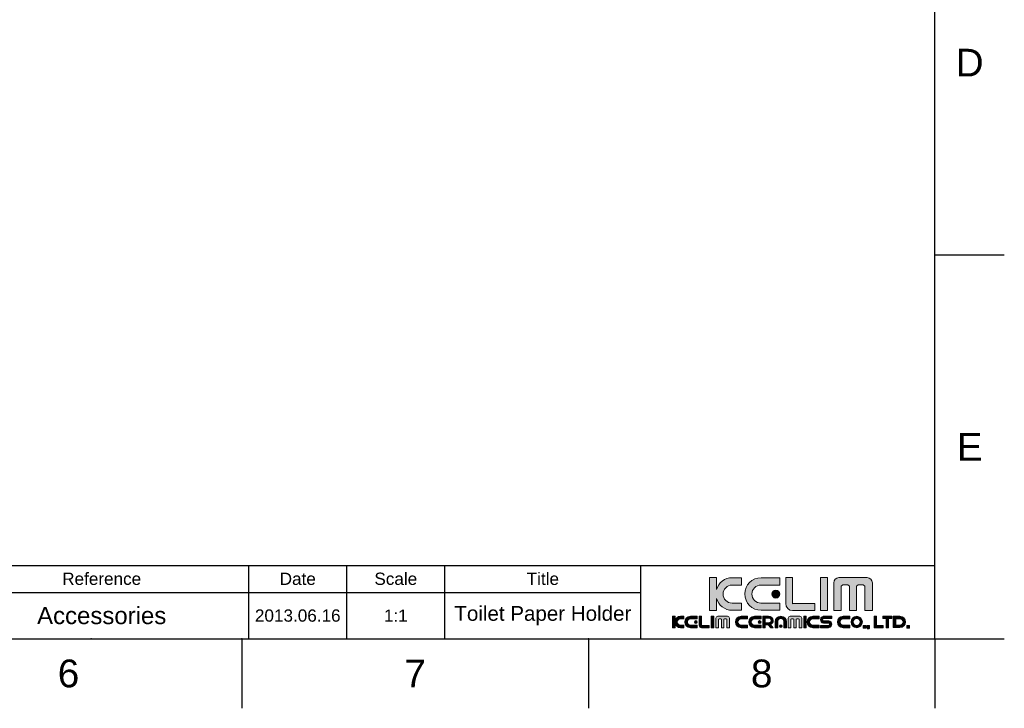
# Model space of a CAD drawing. Header units: millimetres. Extents: x 580 to 2065, y -13 to 1037.
# Tile 3 of 7: x 1563 to 2065, y -13 to 338. Entities that reach past the tile are written whole.
import ezdxf

# ---------------------------------------------------------------- set-up
doc = ezdxf.new("R2010")
doc.units = ezdxf.units.MM
doc.header["$LTSCALE"] = 0.1
doc.layers.add('FORM', color=7, linetype='Continuous')
doc.layers.add('TEXT', color=2, linetype='Continuous')
doc.styles.get("Standard").update_dxf_attribs({"font": 'arial_0.ttf'})

msp = doc.modelspace()

# ---------------------------------------------------------------- hatches: boundary and pattern name
at = {"layer": 'TEXT'}
h = msp.add_hatch(color=2, dxfattribs=at)
h.dxf.hatch_style = 2
edge = h.paths.add_edge_path()
edge.add_spline(control_points=[(1930.67, 40.36), (1930.67, 40.36), (1925.85, 40.36), (1925.85, 40.36), (1923.31, 40.36), (1921.27, 42.41), (1921.27, 44.93), (1921.27, 47.47), (1923.31, 49.52), (1925.85, 49.52), (1925.85, 49.52), (1930.67, 49.52), (1930.67, 49.52), (1930.67, 49.52), (1930.67, 53.3), (1930.67, 53.3), (1930.67, 53.3), (1925.91, 53.3), (1925.91, 53.3), (1922.09, 53.3), (1918.89, 50.74), (1917.91, 47.25), (1917.91, 47.25), (1917.91, 53.42), (1917.91, 53.42), (1917.91, 53.42), (1914.38, 53.42), (1914.38, 53.42), (1914.38, 53.42), (1914.38, 36.58), (1914.38, 36.58), (1914.38, 36.58), (1917.91, 36.58), (1917.91, 36.58), (1917.91, 36.58), (1917.91, 42.76), (1917.91, 42.76), (1918.89, 39.26), (1922.09, 36.69), (1925.91, 36.69), (1925.91, 36.69), (1930.67, 36.69), (1930.67, 36.69), (1930.67, 36.69), (1930.67, 40.36), (1930.67, 40.36)], knot_values=[0, 0, 0, 0, 1, 1, 1, 2, 2, 2, 3, 3, 3, 4, 4, 4, 5, 5, 5, 6, 6, 6, 7, 7, 7, 8, 8, 8, 9, 9, 9, 10, 10, 10, 11, 11, 11, 12, 12, 12, 13, 13, 13, 14, 14, 14, 15, 15, 15, 15], degree=3, periodic=0)
h = msp.add_hatch(color=256, dxfattribs=at)
h.dxf.hatch_style = 2
edge = h.paths.add_edge_path()
edge.add_spline(control_points=[(1940.63, 36.69), (1940.63, 36.69), (1950.23, 36.69), (1950.23, 36.69), (1950.23, 36.69), (1950.23, 40.36), (1950.23, 40.36), (1950.23, 40.36), (1940.57, 40.36), (1940.57, 40.36), (1938.04, 40.36), (1936, 42.41), (1936, 44.93), (1936, 47.47), (1938.04, 49.52), (1940.57, 49.52), (1940.57, 49.52), (1950.23, 49.52), (1950.23, 49.52), (1950.23, 49.52), (1950.23, 53.3), (1950.23, 53.3), (1950.23, 53.3), (1940.63, 53.3), (1940.63, 53.3), (1936.04, 53.3), (1932.33, 49.59), (1932.33, 45), (1932.33, 40.41), (1936.04, 36.69), (1940.63, 36.69)], knot_values=[0, 0, 0, 0, 1, 1, 1, 2, 2, 2, 3, 3, 3, 4, 4, 4, 5, 5, 5, 6, 6, 6, 7, 7, 7, 8, 8, 8, 9, 9, 9, 10, 10, 10, 10], degree=3, periodic=0)
h = msp.add_hatch(color=2, dxfattribs=at)
h.dxf.hatch_style = 2
edge = h.paths.add_edge_path()
edge.add_spline(control_points=[(1956.74, 36.56), (1956.74, 36.56), (1968.09, 36.56), (1968.09, 36.56), (1968.09, 36.56), (1968.09, 40.1), (1968.09, 40.1), (1968.09, 40.1), (1956.77, 40.1), (1956.77, 40.1), (1956.77, 40.1), (1956.75, 40.06), (1956.75, 40.06), (1956.75, 40.06), (1956.75, 53.42), (1956.75, 53.42), (1956.75, 53.42), (1953.22, 53.42), (1953.22, 53.42), (1953.22, 53.42), (1953.22, 40.1), (1953.22, 40.1), (1953.22, 40.1), (1953.21, 40.11), (1953.21, 40.11), (1953.21, 38.15), (1954.8, 36.55), (1956.77, 36.55), (1956.77, 36.55), (1956.74, 36.56), (1956.74, 36.56)], knot_values=[0, 0, 0, 0, 1, 1, 1, 2, 2, 2, 3, 3, 3, 4, 4, 4, 5, 5, 5, 6, 6, 6, 7, 7, 7, 8, 8, 8, 9, 9, 9, 10, 10, 10, 10], degree=3, periodic=0)
h = msp.add_hatch(color=2, dxfattribs=at)
h.dxf.hatch_style = 2
h.paths.add_polyline_path([(1974.57, 53.42), (1971.03, 53.42), (1971.03, 36.58), (1974.57, 36.58)])
h = msp.add_hatch(color=2, dxfattribs=at)
h.dxf.hatch_style = 2
edge = h.paths.add_edge_path()
edge.add_spline(control_points=[(1994.75, 53.34), (1994.75, 53.34), (1980.37, 53.34), (1980.37, 53.34), (1978.89, 53.34), (1977.69, 52.15), (1977.69, 50.68), (1977.69, 50.68), (1977.69, 36.6), (1977.69, 36.6), (1977.69, 36.6), (1981.51, 36.6), (1981.51, 36.6), (1981.51, 36.6), (1981.51, 48.94), (1981.51, 48.94), (1981.51, 48.94), (1982.31, 49.74), (1982.31, 49.74), (1982.31, 49.74), (1984.87, 49.74), (1984.87, 49.74), (1984.87, 49.74), (1985.67, 48.94), (1985.67, 48.94), (1985.67, 48.94), (1985.67, 36.6), (1985.67, 36.6), (1985.67, 36.6), (1989.36, 36.6), (1989.36, 36.6), (1989.36, 36.6), (1989.36, 48.94), (1989.36, 48.94), (1989.36, 48.94), (1990.17, 49.74), (1990.17, 49.74), (1990.17, 49.74), (1992.72, 49.74), (1992.72, 49.74), (1992.72, 49.74), (1993.51, 48.94), (1993.51, 48.94), (1993.51, 48.94), (1993.51, 36.6), (1993.51, 36.6), (1993.51, 36.6), (1997.43, 36.6), (1997.43, 36.6), (1997.43, 36.6), (1997.43, 50.68), (1997.43, 50.68), (1997.43, 52.15), (1996.23, 53.34), (1994.75, 53.34)], knot_values=[0, 0, 0, 0, 1, 1, 1, 2, 2, 2, 3, 3, 3, 4, 4, 4, 5, 5, 5, 6, 6, 6, 7, 7, 7, 8, 8, 8, 9, 9, 9, 10, 10, 10, 11, 11, 11, 12, 12, 12, 13, 13, 13, 14, 14, 14, 15, 15, 15, 16, 16, 16, 17, 17, 17, 18, 18, 18, 18], degree=3, periodic=0)
h = msp.add_hatch(color=2, dxfattribs=at)
h.dxf.hatch_style = 2
edge = h.paths.add_edge_path()
edge.add_spline(control_points=[(1946.18, 44.93), (1946.18, 43.83), (1947.08, 42.93), (1948.18, 42.93), (1949.29, 42.93), (1950.19, 43.83), (1950.19, 44.93), (1950.19, 46.05), (1949.29, 46.94), (1948.18, 46.94), (1947.08, 46.94), (1946.18, 46.05), (1946.18, 44.93)], knot_values=[0, 0, 0, 0, 1, 1, 1, 2, 2, 2, 3, 3, 3, 4, 4, 4, 4], degree=3, periodic=0)
h = msp.add_hatch(color=2, dxfattribs=at)
h.dxf.hatch_style = 2
edge = h.paths.add_edge_path()
edge.add_spline(control_points=[(1896.76, 31.5), (1896.76, 31.5), (1896.76, 33.66), (1896.76, 33.66), (1896.76, 33.66), (1895.53, 33.66), (1895.53, 33.66), (1895.53, 33.66), (1895.53, 27.78), (1895.53, 27.78), (1895.53, 27.78), (1896.76, 27.78), (1896.76, 27.78), (1896.76, 27.78), (1896.76, 29.95), (1896.76, 29.95), (1897.09, 28.73), (1898.21, 27.83), (1899.55, 27.83), (1899.55, 27.83), (1901.21, 27.83), (1901.21, 27.83), (1901.21, 27.83), (1901.21, 29.1), (1901.21, 29.1), (1901.21, 29.1), (1899.53, 29.1), (1899.53, 29.1), (1898.64, 29.1), (1897.93, 29.82), (1897.93, 30.7), (1897.93, 31.59), (1898.64, 32.3), (1899.53, 32.3), (1899.53, 32.3), (1901.21, 32.3), (1901.21, 32.3), (1901.21, 32.3), (1901.21, 33.62), (1901.21, 33.62), (1901.21, 33.62), (1899.55, 33.62), (1899.55, 33.62), (1898.21, 33.62), (1897.09, 32.72), (1896.76, 31.5)], knot_values=[0, 0, 0, 0, 1, 1, 1, 2, 2, 2, 3, 3, 3, 4, 4, 4, 5, 5, 5, 6, 6, 6, 7, 7, 7, 8, 8, 8, 9, 9, 9, 10, 10, 10, 11, 11, 11, 12, 12, 12, 13, 13, 13, 14, 14, 14, 15, 15, 15, 15], degree=3, periodic=0)
h = msp.add_hatch(color=2, dxfattribs=at)
h.dxf.hatch_style = 2
edge = h.paths.add_edge_path()
edge.add_spline(control_points=[(1901.78, 30.72), (1901.78, 29.12), (1903.08, 27.83), (1904.68, 27.83), (1904.68, 27.83), (1908.03, 27.83), (1908.03, 27.83), (1908.03, 27.83), (1908.03, 29.1), (1908.03, 29.1), (1908.03, 29.1), (1904.66, 29.1), (1904.66, 29.1), (1903.78, 29.1), (1903.06, 29.82), (1903.06, 30.7), (1903.06, 31.59), (1903.78, 32.3), (1904.66, 32.3), (1904.66, 32.3), (1908.03, 32.3), (1908.03, 32.3), (1908.03, 32.3), (1908.03, 33.62), (1908.03, 33.62), (1908.03, 33.62), (1904.68, 33.62), (1904.68, 33.62), (1903.08, 33.62), (1901.78, 32.32), (1901.78, 30.72)], knot_values=[0, 0, 0, 0, 1, 1, 1, 2, 2, 2, 3, 3, 3, 4, 4, 4, 5, 5, 5, 6, 6, 6, 7, 7, 7, 8, 8, 8, 9, 9, 9, 10, 10, 10, 10], degree=3, periodic=0)
h = msp.add_hatch(color=2, dxfattribs=at)
h.dxf.hatch_style = 2
edge = h.paths.add_edge_path()
edge.add_spline(control_points=[(1906.62, 30.7), (1906.62, 30.31), (1906.93, 30), (1907.31, 30), (1907.7, 30), (1908.01, 30.31), (1908.01, 30.7), (1908.01, 31.09), (1907.7, 31.4), (1907.31, 31.4), (1906.93, 31.4), (1906.62, 31.09), (1906.62, 30.7)], knot_values=[0, 0, 0, 0, 1, 1, 1, 2, 2, 2, 3, 3, 3, 4, 4, 4, 4], degree=3, periodic=0)
h = msp.add_hatch(color=2, dxfattribs=at)
h.dxf.hatch_style = 2
edge = h.paths.add_edge_path()
edge.add_spline(control_points=[(1910.3, 29), (1910.3, 29), (1910.3, 33.66), (1910.3, 33.66), (1910.3, 33.66), (1909.07, 33.66), (1909.07, 33.66), (1909.07, 33.66), (1909.07, 29.01), (1909.07, 29.01), (1909.07, 29.01), (1909.07, 29.02), (1909.07, 29.02), (1909.07, 28.33), (1909.62, 27.78), (1910.31, 27.78), (1910.31, 27.78), (1910.3, 27.78), (1910.3, 27.78), (1910.3, 27.78), (1914.26, 27.78), (1914.26, 27.78), (1914.26, 27.78), (1914.26, 29.01), (1914.26, 29.01), (1914.26, 29.01), (1910.31, 29.01), (1910.31, 29.01), (1910.31, 29.01), (1910.3, 29), (1910.3, 29)], knot_values=[0, 0, 0, 0, 1, 1, 1, 2, 2, 2, 3, 3, 3, 4, 4, 4, 5, 5, 5, 6, 6, 6, 7, 7, 7, 8, 8, 8, 9, 9, 9, 10, 10, 10, 10], degree=3, periodic=0)
h = msp.add_hatch(color=2, dxfattribs=at)
h.dxf.hatch_style = 2
h.paths.add_polyline_path([(1915.28, 27.78), (1916.52, 27.78), (1916.52, 33.66), (1915.28, 33.66)])
h = msp.add_hatch(color=2, dxfattribs=at)
h.dxf.hatch_style = 2
edge = h.paths.add_edge_path()
edge.add_spline(control_points=[(1923.56, 33.63), (1923.56, 33.63), (1918.54, 33.63), (1918.54, 33.63), (1918.02, 33.63), (1917.61, 33.22), (1917.61, 32.7), (1917.61, 32.7), (1917.61, 27.79), (1917.61, 27.79), (1917.61, 27.79), (1918.94, 27.79), (1918.94, 27.79), (1918.94, 27.79), (1918.94, 32.1), (1918.94, 32.1), (1918.94, 32.1), (1919.22, 32.38), (1919.22, 32.38), (1919.22, 32.38), (1920.11, 32.38), (1920.11, 32.38), (1920.11, 32.38), (1920.39, 32.1), (1920.39, 32.1), (1920.39, 32.1), (1920.39, 27.79), (1920.39, 27.79), (1920.39, 27.79), (1921.68, 27.79), (1921.68, 27.79), (1921.68, 27.79), (1921.68, 32.1), (1921.68, 32.1), (1921.68, 32.1), (1921.96, 32.38), (1921.96, 32.38), (1921.96, 32.38), (1922.85, 32.38), (1922.85, 32.38), (1922.85, 32.38), (1923.12, 32.1), (1923.12, 32.1), (1923.12, 32.1), (1923.12, 27.79), (1923.12, 27.79), (1923.12, 27.79), (1924.49, 27.79), (1924.49, 27.79), (1924.49, 27.79), (1924.49, 32.7), (1924.49, 32.7), (1924.49, 33.22), (1924.07, 33.63), (1923.56, 33.63)], knot_values=[0, 0, 0, 0, 1, 1, 1, 2, 2, 2, 3, 3, 3, 4, 4, 4, 5, 5, 5, 6, 6, 6, 7, 7, 7, 8, 8, 8, 9, 9, 9, 10, 10, 10, 11, 11, 11, 12, 12, 12, 13, 13, 13, 14, 14, 14, 15, 15, 15, 16, 16, 16, 17, 17, 17, 18, 18, 18, 18], degree=3, periodic=0)
h = msp.add_hatch(color=2, dxfattribs=at)
h.dxf.hatch_style = 2
edge = h.paths.add_edge_path()
edge.add_spline(control_points=[(1927.57, 30.72), (1927.57, 29.12), (1928.86, 27.83), (1930.46, 27.83), (1930.46, 27.83), (1933.81, 27.83), (1933.81, 27.83), (1933.81, 27.83), (1933.81, 29.1), (1933.81, 29.1), (1933.81, 29.1), (1930.44, 29.1), (1930.44, 29.1), (1929.56, 29.1), (1928.85, 29.82), (1928.85, 30.7), (1928.85, 31.59), (1929.56, 32.3), (1930.44, 32.3), (1930.44, 32.3), (1933.81, 32.3), (1933.81, 32.3), (1933.81, 32.3), (1933.81, 33.62), (1933.81, 33.62), (1933.81, 33.62), (1930.46, 33.62), (1930.46, 33.62), (1928.86, 33.62), (1927.57, 32.32), (1927.57, 30.72)], knot_values=[0, 0, 0, 0, 1, 1, 1, 2, 2, 2, 3, 3, 3, 4, 4, 4, 5, 5, 5, 6, 6, 6, 7, 7, 7, 8, 8, 8, 9, 9, 9, 10, 10, 10, 10], degree=3, periodic=0)
h = msp.add_hatch(color=2, dxfattribs=at)
h.dxf.hatch_style = 2
edge = h.paths.add_edge_path()
edge.add_spline(control_points=[(1934.39, 30.72), (1934.39, 29.12), (1935.68, 27.83), (1937.29, 27.83), (1937.29, 27.83), (1940.63, 27.83), (1940.63, 27.83), (1940.63, 27.83), (1940.63, 29.1), (1940.63, 29.1), (1940.63, 29.1), (1937.26, 29.1), (1937.26, 29.1), (1936.38, 29.1), (1935.67, 29.82), (1935.67, 30.7), (1935.67, 31.59), (1936.38, 32.3), (1937.26, 32.3), (1937.26, 32.3), (1940.63, 32.3), (1940.63, 32.3), (1940.63, 32.3), (1940.63, 33.62), (1940.63, 33.62), (1940.63, 33.62), (1937.29, 33.62), (1937.29, 33.62), (1935.68, 33.62), (1934.39, 32.32), (1934.39, 30.72)], knot_values=[0, 0, 0, 0, 1, 1, 1, 2, 2, 2, 3, 3, 3, 4, 4, 4, 5, 5, 5, 6, 6, 6, 7, 7, 7, 8, 8, 8, 9, 9, 9, 10, 10, 10, 10], degree=3, periodic=0)
h = msp.add_hatch(color=2, dxfattribs=at)
h.dxf.hatch_style = 2
edge = h.paths.add_edge_path()
edge.add_spline(control_points=[(1939.22, 30.7), (1939.22, 30.31), (1939.53, 30), (1939.92, 30), (1940.3, 30), (1940.62, 30.31), (1940.62, 30.7), (1940.62, 31.09), (1940.3, 31.4), (1939.92, 31.4), (1939.53, 31.4), (1939.22, 31.09), (1939.22, 30.7)], knot_values=[0, 0, 0, 0, 1, 1, 1, 2, 2, 2, 3, 3, 3, 4, 4, 4, 4], degree=3, periodic=0)
h = msp.add_hatch(color=2, dxfattribs=at)
h.dxf.hatch_style = 2
edge = h.paths.add_edge_path()
edge.add_spline(control_points=[(1946.86, 31.49), (1946.86, 32.69), (1945.76, 33.66), (1944.41, 33.66), (1944.41, 33.66), (1942.81, 33.66), (1942.81, 33.66), (1942.81, 33.66), (1941.58, 33.66), (1941.58, 33.66), (1941.58, 33.66), (1941.58, 32.7), (1941.58, 32.7), (1941.58, 32.7), (1941.58, 30.32), (1941.58, 30.32), (1941.58, 30.32), (1941.58, 29.33), (1941.58, 29.33), (1941.58, 29.33), (1941.58, 27.78), (1941.58, 27.78), (1941.58, 27.78), (1942.81, 27.78), (1942.81, 27.78), (1942.81, 27.78), (1942.81, 29.33), (1942.81, 29.33), (1942.81, 29.33), (1944.31, 29.33), (1944.31, 29.33), (1944.31, 29.33), (1945.62, 27.78), (1945.62, 27.78), (1945.62, 27.78), (1946.85, 27.78), (1946.85, 27.78), (1946.85, 27.78), (1945.39, 29.51), (1945.39, 29.51), (1946.25, 29.84), (1946.86, 30.61), (1946.86, 31.49)], knot_values=[0, 0, 0, 0, 1, 1, 1, 2, 2, 2, 3, 3, 3, 4, 4, 4, 5, 5, 5, 6, 6, 6, 7, 7, 7, 8, 8, 8, 9, 9, 9, 10, 10, 10, 11, 11, 11, 12, 12, 12, 13, 13, 13, 14, 14, 14, 14], degree=3, periodic=0)
edge = h.paths.add_edge_path()
edge.add_spline(control_points=[(1944.43, 30.32), (1944.43, 30.32), (1942.81, 30.32), (1942.81, 30.32), (1942.81, 30.32), (1942.81, 32.7), (1942.81, 32.7), (1942.81, 32.7), (1944.43, 32.7), (1944.43, 32.7), (1945.17, 32.7), (1945.78, 32.17), (1945.78, 31.51), (1945.78, 30.85), (1945.17, 30.32), (1944.43, 30.32)], knot_values=[0, 0, 0, 0, 1, 1, 1, 2, 2, 2, 3, 3, 3, 4, 4, 4, 5, 5, 5, 5], degree=3, periodic=0)
h = msp.add_hatch(color=2, dxfattribs=at)
h.dxf.hatch_style = 2
edge = h.paths.add_edge_path()
edge.add_spline(control_points=[(1950.74, 33.62), (1949.15, 33.62), (1947.85, 32.42), (1947.85, 30.93), (1947.85, 30.93), (1947.85, 27.83), (1947.85, 27.83), (1947.85, 27.83), (1949.13, 27.83), (1949.13, 27.83), (1949.13, 27.83), (1949.13, 30.95), (1949.13, 30.95), (1949.13, 31.77), (1949.84, 32.43), (1950.72, 32.43), (1951.61, 32.43), (1952.32, 31.77), (1952.32, 30.95), (1952.32, 30.95), (1952.32, 27.83), (1952.32, 27.83), (1952.32, 27.83), (1953.64, 27.83), (1953.64, 27.83), (1953.64, 27.83), (1953.64, 30.93), (1953.64, 30.93), (1953.64, 32.42), (1952.35, 33.62), (1950.74, 33.62)], knot_values=[0, 0, 0, 0, 1, 1, 1, 2, 2, 2, 3, 3, 3, 4, 4, 4, 5, 5, 5, 6, 6, 6, 7, 7, 7, 8, 8, 8, 9, 9, 9, 10, 10, 10, 10], degree=3, periodic=0)
h = msp.add_hatch(color=2, dxfattribs=at)
h.dxf.hatch_style = 2
edge = h.paths.add_edge_path()
edge.add_spline(control_points=[(1960.49, 33.63), (1960.49, 33.63), (1955.48, 33.63), (1955.48, 33.63), (1954.96, 33.63), (1954.54, 33.22), (1954.54, 32.7), (1954.54, 32.7), (1954.54, 27.79), (1954.54, 27.79), (1954.54, 27.79), (1955.88, 27.79), (1955.88, 27.79), (1955.88, 27.79), (1955.88, 32.1), (1955.88, 32.1), (1955.88, 32.1), (1956.15, 32.38), (1956.15, 32.38), (1956.15, 32.38), (1957.05, 32.38), (1957.05, 32.38), (1957.05, 32.38), (1957.32, 32.1), (1957.32, 32.1), (1957.32, 32.1), (1957.32, 27.79), (1957.32, 27.79), (1957.32, 27.79), (1958.61, 27.79), (1958.61, 27.79), (1958.61, 27.79), (1958.61, 32.1), (1958.61, 32.1), (1958.61, 32.1), (1958.89, 32.38), (1958.89, 32.38), (1958.89, 32.38), (1959.78, 32.38), (1959.78, 32.38), (1959.78, 32.38), (1960.06, 32.1), (1960.06, 32.1), (1960.06, 32.1), (1960.06, 27.79), (1960.06, 27.79), (1960.06, 27.79), (1961.43, 27.79), (1961.43, 27.79), (1961.43, 27.79), (1961.43, 32.7), (1961.43, 32.7), (1961.43, 33.22), (1961.01, 33.63), (1960.49, 33.63)], knot_values=[0, 0, 0, 0, 1, 1, 1, 2, 2, 2, 3, 3, 3, 4, 4, 4, 5, 5, 5, 6, 6, 6, 7, 7, 7, 8, 8, 8, 9, 9, 9, 10, 10, 10, 11, 11, 11, 12, 12, 12, 13, 13, 13, 14, 14, 14, 15, 15, 15, 16, 16, 16, 17, 17, 17, 18, 18, 18, 18], degree=3, periodic=0)
h = msp.add_hatch(color=2, dxfattribs=at)
h.dxf.hatch_style = 2
h.paths.add_polyline_path([(1962.5, 27.78), (1963.73, 27.78), (1963.73, 33.66), (1962.5, 33.66)])
h = msp.add_hatch(color=2, dxfattribs=at)
h.dxf.hatch_style = 2
edge = h.paths.add_edge_path()
edge.add_spline(control_points=[(1964.1, 30.72), (1964.1, 29.12), (1965.39, 27.83), (1966.99, 27.83), (1966.99, 27.83), (1970.34, 27.83), (1970.34, 27.83), (1970.34, 27.83), (1970.34, 29.1), (1970.34, 29.1), (1970.34, 29.1), (1966.97, 29.1), (1966.97, 29.1), (1966.09, 29.1), (1965.37, 29.82), (1965.37, 30.7), (1965.37, 31.59), (1966.09, 32.3), (1966.97, 32.3), (1966.97, 32.3), (1970.34, 32.3), (1970.34, 32.3), (1970.34, 32.3), (1970.34, 33.62), (1970.34, 33.62), (1970.34, 33.62), (1966.99, 33.62), (1966.99, 33.62), (1965.39, 33.62), (1964.1, 32.32), (1964.1, 30.72)], knot_values=[0, 0, 0, 0, 1, 1, 1, 2, 2, 2, 3, 3, 3, 4, 4, 4, 5, 5, 5, 6, 6, 6, 7, 7, 7, 8, 8, 8, 9, 9, 9, 10, 10, 10, 10], degree=3, periodic=0)
h = msp.add_hatch(color=2, dxfattribs=at)
h.dxf.hatch_style = 2
edge = h.paths.add_edge_path()
edge.add_spline(control_points=[(1970.96, 31.83), (1970.96, 30.03), (1972.78, 30.19), (1972.78, 30.19), (1972.78, 30.19), (1972.83, 30.19), (1972.83, 30.19), (1972.83, 30.19), (1974.8, 30.19), (1974.8, 30.19), (1974.8, 30.19), (1975.15, 30.19), (1975.15, 30.19), (1975.15, 30.19), (1975.63, 30.11), (1975.63, 29.65), (1975.63, 29.19), (1975.32, 29.01), (1975.15, 29.01), (1975.15, 29.01), (1970.96, 29.01), (1970.96, 29.01), (1970.96, 29.01), (1970.96, 27.83), (1970.96, 27.83), (1970.96, 27.83), (1975.12, 27.83), (1975.12, 27.83), (1975.12, 27.83), (1976.67, 27.83), (1976.67, 29.62), (1976.67, 31.41), (1974.84, 31.26), (1974.84, 31.26), (1974.84, 31.26), (1974.8, 31.26), (1974.8, 31.26), (1974.8, 31.26), (1972.83, 31.26), (1972.83, 31.26), (1972.83, 31.26), (1972.48, 31.26), (1972.48, 31.26), (1972.48, 31.26), (1972, 31.34), (1972, 31.8), (1972, 32.26), (1972.31, 32.43), (1972.48, 32.43), (1972.48, 32.43), (1976.67, 32.43), (1976.67, 32.43), (1976.67, 32.43), (1976.67, 33.62), (1976.67, 33.62), (1976.67, 33.62), (1972.51, 33.62), (1972.51, 33.62), (1972.51, 33.62), (1970.96, 33.62), (1970.96, 31.83)], knot_values=[0, 0, 0, 0, 1, 1, 1, 2, 2, 2, 3, 3, 3, 4, 4, 4, 5, 5, 5, 6, 6, 6, 7, 7, 7, 8, 8, 8, 9, 9, 9, 10, 10, 10, 11, 11, 11, 12, 12, 12, 13, 13, 13, 14, 14, 14, 15, 15, 15, 16, 16, 16, 17, 17, 17, 18, 18, 18, 19, 19, 19, 20, 20, 20, 20], degree=3, periodic=0)
h = msp.add_hatch(color=2, dxfattribs=at)
h.dxf.hatch_style = 2
edge = h.paths.add_edge_path()
edge.add_spline(control_points=[(1979.65, 30.72), (1979.65, 29.12), (1980.94, 27.83), (1982.54, 27.83), (1982.54, 27.83), (1985.89, 27.83), (1985.89, 27.83), (1985.89, 27.83), (1985.89, 29.1), (1985.89, 29.1), (1985.89, 29.1), (1982.52, 29.1), (1982.52, 29.1), (1981.64, 29.1), (1980.93, 29.82), (1980.93, 30.7), (1980.93, 31.59), (1981.64, 32.3), (1982.52, 32.3), (1982.52, 32.3), (1985.89, 32.3), (1985.89, 32.3), (1985.89, 32.3), (1985.89, 33.62), (1985.89, 33.62), (1985.89, 33.62), (1982.54, 33.62), (1982.54, 33.62), (1980.94, 33.62), (1979.65, 32.32), (1979.65, 30.72)], knot_values=[0, 0, 0, 0, 1, 1, 1, 2, 2, 2, 3, 3, 3, 4, 4, 4, 5, 5, 5, 6, 6, 6, 7, 7, 7, 8, 8, 8, 9, 9, 9, 10, 10, 10, 10], degree=3, periodic=0)
h = msp.add_hatch(color=2, dxfattribs=at)
h.dxf.hatch_style = 2
edge = h.paths.add_edge_path()
edge.add_spline(control_points=[(1989.43, 33.62), (1987.83, 33.62), (1986.53, 32.32), (1986.53, 30.72), (1986.53, 29.12), (1987.83, 27.83), (1989.43, 27.83), (1991.03, 27.83), (1992.32, 29.12), (1992.32, 30.72), (1992.32, 32.32), (1991.03, 33.62), (1989.43, 33.62)], knot_values=[0, 0, 0, 0, 1, 1, 1, 2, 2, 2, 3, 3, 3, 4, 4, 4, 4], degree=3, periodic=0)
edge = h.paths.add_edge_path()
edge.add_spline(control_points=[(1989.43, 28.95), (1988.45, 28.95), (1987.66, 29.75), (1987.66, 30.72), (1987.66, 31.7), (1988.45, 32.49), (1989.43, 32.49), (1990.4, 32.49), (1991.2, 31.7), (1991.2, 30.72), (1991.2, 29.75), (1990.4, 28.95), (1989.43, 28.95)], knot_values=[0, 0, 0, 0, 1, 1, 1, 2, 2, 2, 3, 3, 3, 4, 4, 4, 4], degree=3, periodic=0)
h = msp.add_hatch(color=2, dxfattribs=at)
h.dxf.hatch_style = 2
h.paths.add_polyline_path([(1999.55, 33.66), (1998.31, 33.66), (1998.31, 29.02), (1998.31, 27.78), (1999.55, 27.78), (2002.86, 27.78), (2002.86, 29.02), (1999.55, 29.02)])
h = msp.add_hatch(color=2, dxfattribs=at)
h.dxf.hatch_style = 2
h.paths.add_polyline_path([(2004.41, 33.66), (2002.76, 33.66), (2002.76, 32.43), (2004.41, 32.43), (2004.41, 27.78), (2005.64, 27.78), (2005.64, 32.43), (2007.3, 32.43), (2007.3, 33.66), (2005.64, 33.66)])
h = msp.add_hatch(color=2, dxfattribs=at)
h.dxf.hatch_style = 2
edge = h.paths.add_edge_path()
edge.add_spline(control_points=[(2011.44, 33.64), (2011.44, 33.64), (2008.09, 33.64), (2008.09, 33.64), (2008.09, 33.64), (2008.09, 27.85), (2008.09, 27.85), (2008.09, 27.85), (2011.44, 27.85), (2011.44, 27.85), (2013.04, 27.85), (2014.34, 29.14), (2014.34, 30.74), (2014.34, 32.34), (2013.04, 33.64), (2011.44, 33.64)], knot_values=[0, 0, 0, 0, 1, 1, 1, 2, 2, 2, 3, 3, 3, 4, 4, 4, 5, 5, 5, 5], degree=3, periodic=0)
edge = h.paths.add_edge_path()
edge.add_spline(control_points=[(2011.46, 29.17), (2011.46, 29.17), (2009.32, 29.17), (2009.32, 29.17), (2009.32, 29.17), (2009.32, 32.36), (2009.32, 32.36), (2009.32, 32.36), (2011.46, 32.36), (2011.46, 32.36), (2012.34, 32.36), (2013.06, 31.65), (2013.06, 30.76), (2013.06, 29.88), (2012.34, 29.17), (2011.46, 29.17)], knot_values=[0, 0, 0, 0, 1, 1, 1, 2, 2, 2, 3, 3, 3, 4, 4, 4, 5, 5, 5, 5], degree=3, periodic=0)
h = msp.add_hatch(color=2, dxfattribs=at)
h.dxf.hatch_style = 2
edge = h.paths.add_edge_path()
edge.add_spline(control_points=[(1950.76, 29.27), (1950.38, 29.27), (1950.07, 28.95), (1950.07, 28.57), (1950.07, 28.18), (1950.38, 27.87), (1950.76, 27.87), (1951.15, 27.87), (1951.46, 28.18), (1951.46, 28.57), (1951.46, 28.95), (1951.15, 29.27), (1950.76, 29.27)], knot_values=[0, 0, 0, 0, 1, 1, 1, 2, 2, 2, 3, 3, 3, 4, 4, 4, 4], degree=3, periodic=0)
h = msp.add_hatch(color=2, dxfattribs=at)
h.dxf.hatch_style = 2
h.paths.add_polyline_path([(1992.8, 27.6), (1994.08, 27.6), (1994.08, 28.88), (1992.8, 28.88)])
h = msp.add_hatch(color=2, dxfattribs=at)
h.dxf.hatch_style = 2
h.paths.add_polyline_path([(1994.67, 27.6), (1995.18, 27.6), (1994.82, 27.29), (1995.59, 27.29), (1995.95, 27.6), (1995.95, 28.88), (1994.67, 28.88)])
h = msp.add_hatch(color=2, dxfattribs=at)
h.dxf.hatch_style = 2
h.paths.add_polyline_path([(2015.01, 27.6), (2016.29, 27.6), (2016.29, 28.88), (2015.01, 28.88)])

# ---------------------------------------------------------------- linework, layer by layer
for p, q in [((2029.35, 22.08), (2029.35, 1001.37)), ((2029.35, 217.94), (2064.71, 217.94)), ((615.21, 22.08), (2029.35, 22.08)), ((1675.82, 22.08), (1675.82, -13.27)), ((1852.58, 22.08), (1852.58, -13.27)), ((2029.35, 22.08), (2064.71, 22.08)), ((2029.35, 22.08), (2029.35, -13.27))]:
    msp.add_line(p, q)
for p in [(2029.35, 217.94), (1599.05, 22.08), (1675.82, 22.08), (1852.58, 22.08)]:
    msp.add_point(p)
at = {"layer": 'FORM'}
for p, q in [((1353.1, 59.58), (2029.35, 59.58)), ((1679.35, 22.08), (1679.35, 59.58)), ((1679.35, 22.08), (1679.35, 59.58)), ((1679.35, 22.08), (1679.35, 59.58)), ((1729.35, 22.08), (1729.35, 59.58)), ((1779.35, 22.08), (1779.35, 59.58)), ((1879.35, 22.08), (1879.35, 59.58)), ((1529.35, 45.83), (1879.35, 45.83))]:
    msp.add_line(p, q, dxfattribs=at)
at = {"layer": 'TEXT', "lineweight": 0}
for points in [[(1974.57, 53.42), (1971.03, 53.42), (1971.03, 36.58), (1974.57, 36.58), (1974.57, 53.42)], [(1915.28, 27.78), (1916.52, 27.78), (1916.52, 33.66), (1915.28, 33.66), (1915.28, 27.78)], [(1962.5, 27.78), (1963.73, 27.78), (1963.73, 33.66), (1962.5, 33.66), (1962.5, 27.78)], [(1999.55, 33.66), (1998.31, 33.66), (1998.31, 29.02), (1998.31, 27.78), (1999.55, 27.78), (2002.86, 27.78), (2002.86, 29.02), (1999.55, 29.02), (1999.55, 33.66)], [(2004.41, 33.66), (2002.76, 33.66), (2002.76, 32.43), (2004.41, 32.43), (2004.41, 27.78), (2005.64, 27.78), (2005.64, 32.43), (2007.3, 32.43), (2007.3, 33.66), (2005.64, 33.66), (2004.41, 33.66)], [(1992.8, 27.6), (1994.08, 27.6), (1994.08, 28.88), (1992.8, 28.88), (1992.8, 27.6)], [(1994.67, 27.6), (1995.18, 27.6), (1994.82, 27.29), (1995.59, 27.29), (1995.95, 27.6), (1995.95, 28.88), (1994.67, 28.88), (1994.67, 27.6)], [(2015.01, 27.6), (2016.29, 27.6), (2016.29, 28.88), (2015.01, 28.88), (2015.01, 27.6)]]:
    msp.add_lwpolyline(points, dxfattribs=at)
for points, knots in [([(1930.67, 40.36), (1930.67, 40.36), (1925.85, 40.36), (1925.85, 40.36), (1923.31, 40.36), (1921.27, 42.41), (1921.27, 44.93), (1921.27, 47.47), (1923.31, 49.52), (1925.85, 49.52), (1925.85, 49.52), (1930.67, 49.52), (1930.67, 49.52), (1930.67, 49.52), (1930.67, 53.3), (1930.67, 53.3), (1930.67, 53.3), (1925.91, 53.3), (1925.91, 53.3), (1922.09, 53.3), (1918.89, 50.74), (1917.91, 47.25), (1917.91, 47.25), (1917.91, 53.42), (1917.91, 53.42), (1917.91, 53.42), (1914.38, 53.42), (1914.38, 53.42), (1914.38, 53.42), (1914.38, 36.58), (1914.38, 36.58), (1914.38, 36.58), (1917.91, 36.58), (1917.91, 36.58), (1917.91, 36.58), (1917.91, 42.76), (1917.91, 42.76), (1918.89, 39.26), (1922.09, 36.69), (1925.91, 36.69), (1925.91, 36.69), (1930.67, 36.69), (1930.67, 36.69), (1930.67, 36.69), (1930.67, 40.36), (1930.67, 40.36)], [0, 0, 0, 0, 1, 1, 1, 2, 2, 2, 3, 3, 3, 4, 4, 4, 5, 5, 5, 6, 6, 6, 7, 7, 7, 8, 8, 8, 9, 9, 9, 10, 10, 10, 11, 11, 11, 12, 12, 12, 13, 13, 13, 14, 14, 14, 15, 15, 15, 15]), ([(1940.63, 36.69), (1940.63, 36.69), (1950.23, 36.69), (1950.23, 36.69), (1950.23, 36.69), (1950.23, 40.36), (1950.23, 40.36), (1950.23, 40.36), (1940.57, 40.36), (1940.57, 40.36), (1938.04, 40.36), (1936, 42.41), (1936, 44.93), (1936, 47.47), (1938.04, 49.52), (1940.57, 49.52), (1940.57, 49.52), (1950.23, 49.52), (1950.23, 49.52), (1950.23, 49.52), (1950.23, 53.3), (1950.23, 53.3), (1950.23, 53.3), (1940.63, 53.3), (1940.63, 53.3), (1936.04, 53.3), (1932.33, 49.59), (1932.33, 45), (1932.33, 40.41), (1936.04, 36.69), (1940.63, 36.69)], [0, 0, 0, 0, 1, 1, 1, 2, 2, 2, 3, 3, 3, 4, 4, 4, 5, 5, 5, 6, 6, 6, 7, 7, 7, 8, 8, 8, 9, 9, 9, 10, 10, 10, 10]), ([(1956.74, 36.56), (1956.74, 36.56), (1968.09, 36.56), (1968.09, 36.56), (1968.09, 36.56), (1968.09, 40.1), (1968.09, 40.1), (1968.09, 40.1), (1956.77, 40.1), (1956.77, 40.1), (1956.77, 40.1), (1956.75, 40.06), (1956.75, 40.06), (1956.75, 40.06), (1956.75, 53.42), (1956.75, 53.42), (1956.75, 53.42), (1953.22, 53.42), (1953.22, 53.42), (1953.22, 53.42), (1953.22, 40.1), (1953.22, 40.1), (1953.22, 40.1), (1953.21, 40.11), (1953.21, 40.11), (1953.21, 38.15), (1954.8, 36.55), (1956.77, 36.55), (1956.77, 36.55), (1956.74, 36.56), (1956.74, 36.56)], [0, 0, 0, 0, 1, 1, 1, 2, 2, 2, 3, 3, 3, 4, 4, 4, 5, 5, 5, 6, 6, 6, 7, 7, 7, 8, 8, 8, 9, 9, 9, 10, 10, 10, 10]), ([(1994.75, 53.34), (1994.75, 53.34), (1980.37, 53.34), (1980.37, 53.34), (1978.89, 53.34), (1977.69, 52.15), (1977.69, 50.68), (1977.69, 50.68), (1977.69, 36.6), (1977.69, 36.6), (1977.69, 36.6), (1981.51, 36.6), (1981.51, 36.6), (1981.51, 36.6), (1981.51, 48.94), (1981.51, 48.94), (1981.51, 48.94), (1982.31, 49.74), (1982.31, 49.74), (1982.31, 49.74), (1984.87, 49.74), (1984.87, 49.74), (1984.87, 49.74), (1985.67, 48.94), (1985.67, 48.94), (1985.67, 48.94), (1985.67, 36.6), (1985.67, 36.6), (1985.67, 36.6), (1989.36, 36.6), (1989.36, 36.6), (1989.36, 36.6), (1989.36, 48.94), (1989.36, 48.94), (1989.36, 48.94), (1990.17, 49.74), (1990.17, 49.74), (1990.17, 49.74), (1992.72, 49.74), (1992.72, 49.74), (1992.72, 49.74), (1993.51, 48.94), (1993.51, 48.94), (1993.51, 48.94), (1993.51, 36.6), (1993.51, 36.6), (1993.51, 36.6), (1997.43, 36.6), (1997.43, 36.6), (1997.43, 36.6), (1997.43, 50.68), (1997.43, 50.68), (1997.43, 52.15), (1996.23, 53.34), (1994.75, 53.34)], [0, 0, 0, 0, 1, 1, 1, 2, 2, 2, 3, 3, 3, 4, 4, 4, 5, 5, 5, 6, 6, 6, 7, 7, 7, 8, 8, 8, 9, 9, 9, 10, 10, 10, 11, 11, 11, 12, 12, 12, 13, 13, 13, 14, 14, 14, 15, 15, 15, 16, 16, 16, 17, 17, 17, 18, 18, 18, 18]), ([(1946.18, 44.93), (1946.18, 43.83), (1947.08, 42.93), (1948.18, 42.93), (1949.29, 42.93), (1950.19, 43.83), (1950.19, 44.93), (1950.19, 46.05), (1949.29, 46.94), (1948.18, 46.94), (1947.08, 46.94), (1946.18, 46.05), (1946.18, 44.93)], [0, 0, 0, 0, 1, 1, 1, 2, 2, 2, 3, 3, 3, 4, 4, 4, 4]), ([(1896.76, 31.5), (1896.76, 31.5), (1896.76, 33.66), (1896.76, 33.66), (1896.76, 33.66), (1895.53, 33.66), (1895.53, 33.66), (1895.53, 33.66), (1895.53, 27.78), (1895.53, 27.78), (1895.53, 27.78), (1896.76, 27.78), (1896.76, 27.78), (1896.76, 27.78), (1896.76, 29.95), (1896.76, 29.95), (1897.09, 28.73), (1898.21, 27.83), (1899.55, 27.83), (1899.55, 27.83), (1901.21, 27.83), (1901.21, 27.83), (1901.21, 27.83), (1901.21, 29.1), (1901.21, 29.1), (1901.21, 29.1), (1899.53, 29.1), (1899.53, 29.1), (1898.64, 29.1), (1897.93, 29.82), (1897.93, 30.7), (1897.93, 31.59), (1898.64, 32.3), (1899.53, 32.3), (1899.53, 32.3), (1901.21, 32.3), (1901.21, 32.3), (1901.21, 32.3), (1901.21, 33.62), (1901.21, 33.62), (1901.21, 33.62), (1899.55, 33.62), (1899.55, 33.62), (1898.21, 33.62), (1897.09, 32.72), (1896.76, 31.5)], [0, 0, 0, 0, 1, 1, 1, 2, 2, 2, 3, 3, 3, 4, 4, 4, 5, 5, 5, 6, 6, 6, 7, 7, 7, 8, 8, 8, 9, 9, 9, 10, 10, 10, 11, 11, 11, 12, 12, 12, 13, 13, 13, 14, 14, 14, 15, 15, 15, 15]), ([(1901.78, 30.72), (1901.78, 29.12), (1903.08, 27.83), (1904.68, 27.83), (1904.68, 27.83), (1908.03, 27.83), (1908.03, 27.83), (1908.03, 27.83), (1908.03, 29.1), (1908.03, 29.1), (1908.03, 29.1), (1904.66, 29.1), (1904.66, 29.1), (1903.78, 29.1), (1903.06, 29.82), (1903.06, 30.7), (1903.06, 31.59), (1903.78, 32.3), (1904.66, 32.3), (1904.66, 32.3), (1908.03, 32.3), (1908.03, 32.3), (1908.03, 32.3), (1908.03, 33.62), (1908.03, 33.62), (1908.03, 33.62), (1904.68, 33.62), (1904.68, 33.62), (1903.08, 33.62), (1901.78, 32.32), (1901.78, 30.72)], [0, 0, 0, 0, 1, 1, 1, 2, 2, 2, 3, 3, 3, 4, 4, 4, 5, 5, 5, 6, 6, 6, 7, 7, 7, 8, 8, 8, 9, 9, 9, 10, 10, 10, 10]), ([(1906.62, 30.7), (1906.62, 30.31), (1906.93, 30), (1907.31, 30), (1907.7, 30), (1908.01, 30.31), (1908.01, 30.7), (1908.01, 31.09), (1907.7, 31.4), (1907.31, 31.4), (1906.93, 31.4), (1906.62, 31.09), (1906.62, 30.7)], [0, 0, 0, 0, 1, 1, 1, 2, 2, 2, 3, 3, 3, 4, 4, 4, 4]), ([(1910.3, 29), (1910.3, 29), (1910.3, 33.66), (1910.3, 33.66), (1910.3, 33.66), (1909.07, 33.66), (1909.07, 33.66), (1909.07, 33.66), (1909.07, 29.01), (1909.07, 29.01), (1909.07, 29.01), (1909.07, 29.02), (1909.07, 29.02), (1909.07, 28.33), (1909.62, 27.78), (1910.31, 27.78), (1910.31, 27.78), (1910.3, 27.78), (1910.3, 27.78), (1910.3, 27.78), (1914.26, 27.78), (1914.26, 27.78), (1914.26, 27.78), (1914.26, 29.01), (1914.26, 29.01), (1914.26, 29.01), (1910.31, 29.01), (1910.31, 29.01), (1910.31, 29.01), (1910.3, 29), (1910.3, 29)], [0, 0, 0, 0, 1, 1, 1, 2, 2, 2, 3, 3, 3, 4, 4, 4, 5, 5, 5, 6, 6, 6, 7, 7, 7, 8, 8, 8, 9, 9, 9, 10, 10, 10, 10]), ([(1923.56, 33.63), (1923.56, 33.63), (1918.54, 33.63), (1918.54, 33.63), (1918.02, 33.63), (1917.61, 33.22), (1917.61, 32.7), (1917.61, 32.7), (1917.61, 27.79), (1917.61, 27.79), (1917.61, 27.79), (1918.94, 27.79), (1918.94, 27.79), (1918.94, 27.79), (1918.94, 32.1), (1918.94, 32.1), (1918.94, 32.1), (1919.22, 32.38), (1919.22, 32.38), (1919.22, 32.38), (1920.11, 32.38), (1920.11, 32.38), (1920.11, 32.38), (1920.39, 32.1), (1920.39, 32.1), (1920.39, 32.1), (1920.39, 27.79), (1920.39, 27.79), (1920.39, 27.79), (1921.68, 27.79), (1921.68, 27.79), (1921.68, 27.79), (1921.68, 32.1), (1921.68, 32.1), (1921.68, 32.1), (1921.96, 32.38), (1921.96, 32.38), (1921.96, 32.38), (1922.85, 32.38), (1922.85, 32.38), (1922.85, 32.38), (1923.12, 32.1), (1923.12, 32.1), (1923.12, 32.1), (1923.12, 27.79), (1923.12, 27.79), (1923.12, 27.79), (1924.49, 27.79), (1924.49, 27.79), (1924.49, 27.79), (1924.49, 32.7), (1924.49, 32.7), (1924.49, 33.22), (1924.07, 33.63), (1923.56, 33.63)], [0, 0, 0, 0, 1, 1, 1, 2, 2, 2, 3, 3, 3, 4, 4, 4, 5, 5, 5, 6, 6, 6, 7, 7, 7, 8, 8, 8, 9, 9, 9, 10, 10, 10, 11, 11, 11, 12, 12, 12, 13, 13, 13, 14, 14, 14, 15, 15, 15, 16, 16, 16, 17, 17, 17, 18, 18, 18, 18]), ([(1927.57, 30.72), (1927.57, 29.12), (1928.86, 27.83), (1930.46, 27.83), (1930.46, 27.83), (1933.81, 27.83), (1933.81, 27.83), (1933.81, 27.83), (1933.81, 29.1), (1933.81, 29.1), (1933.81, 29.1), (1930.44, 29.1), (1930.44, 29.1), (1929.56, 29.1), (1928.85, 29.82), (1928.85, 30.7), (1928.85, 31.59), (1929.56, 32.3), (1930.44, 32.3), (1930.44, 32.3), (1933.81, 32.3), (1933.81, 32.3), (1933.81, 32.3), (1933.81, 33.62), (1933.81, 33.62), (1933.81, 33.62), (1930.46, 33.62), (1930.46, 33.62), (1928.86, 33.62), (1927.57, 32.32), (1927.57, 30.72)], [0, 0, 0, 0, 1, 1, 1, 2, 2, 2, 3, 3, 3, 4, 4, 4, 5, 5, 5, 6, 6, 6, 7, 7, 7, 8, 8, 8, 9, 9, 9, 10, 10, 10, 10]), ([(1934.39, 30.72), (1934.39, 29.12), (1935.68, 27.83), (1937.29, 27.83), (1937.29, 27.83), (1940.63, 27.83), (1940.63, 27.83), (1940.63, 27.83), (1940.63, 29.1), (1940.63, 29.1), (1940.63, 29.1), (1937.26, 29.1), (1937.26, 29.1), (1936.38, 29.1), (1935.67, 29.82), (1935.67, 30.7), (1935.67, 31.59), (1936.38, 32.3), (1937.26, 32.3), (1937.26, 32.3), (1940.63, 32.3), (1940.63, 32.3), (1940.63, 32.3), (1940.63, 33.62), (1940.63, 33.62), (1940.63, 33.62), (1937.29, 33.62), (1937.29, 33.62), (1935.68, 33.62), (1934.39, 32.32), (1934.39, 30.72)], [0, 0, 0, 0, 1, 1, 1, 2, 2, 2, 3, 3, 3, 4, 4, 4, 5, 5, 5, 6, 6, 6, 7, 7, 7, 8, 8, 8, 9, 9, 9, 10, 10, 10, 10]), ([(1939.22, 30.7), (1939.22, 30.31), (1939.53, 30), (1939.92, 30), (1940.3, 30), (1940.62, 30.31), (1940.62, 30.7), (1940.62, 31.09), (1940.3, 31.4), (1939.92, 31.4), (1939.53, 31.4), (1939.22, 31.09), (1939.22, 30.7)], [0, 0, 0, 0, 1, 1, 1, 2, 2, 2, 3, 3, 3, 4, 4, 4, 4]), ([(1946.86, 31.49), (1946.86, 32.69), (1945.76, 33.66), (1944.41, 33.66), (1944.41, 33.66), (1942.81, 33.66), (1942.81, 33.66), (1942.81, 33.66), (1941.58, 33.66), (1941.58, 33.66), (1941.58, 33.66), (1941.58, 32.7), (1941.58, 32.7), (1941.58, 32.7), (1941.58, 30.32), (1941.58, 30.32), (1941.58, 30.32), (1941.58, 29.33), (1941.58, 29.33), (1941.58, 29.33), (1941.58, 27.78), (1941.58, 27.78), (1941.58, 27.78), (1942.81, 27.78), (1942.81, 27.78), (1942.81, 27.78), (1942.81, 29.33), (1942.81, 29.33), (1942.81, 29.33), (1944.31, 29.33), (1944.31, 29.33), (1944.31, 29.33), (1945.62, 27.78), (1945.62, 27.78), (1945.62, 27.78), (1946.85, 27.78), (1946.85, 27.78), (1946.85, 27.78), (1945.39, 29.51), (1945.39, 29.51), (1946.25, 29.84), (1946.86, 30.61), (1946.86, 31.49)], [0, 0, 0, 0, 1, 1, 1, 2, 2, 2, 3, 3, 3, 4, 4, 4, 5, 5, 5, 6, 6, 6, 7, 7, 7, 8, 8, 8, 9, 9, 9, 10, 10, 10, 11, 11, 11, 12, 12, 12, 13, 13, 13, 14, 14, 14, 14]), ([(1944.43, 30.32), (1944.43, 30.32), (1942.81, 30.32), (1942.81, 30.32), (1942.81, 30.32), (1942.81, 32.7), (1942.81, 32.7), (1942.81, 32.7), (1944.43, 32.7), (1944.43, 32.7), (1945.17, 32.7), (1945.78, 32.17), (1945.78, 31.51), (1945.78, 30.85), (1945.17, 30.32), (1944.43, 30.32)], [0, 0, 0, 0, 1, 1, 1, 2, 2, 2, 3, 3, 3, 4, 4, 4, 5, 5, 5, 5]), ([(1950.74, 33.62), (1949.15, 33.62), (1947.85, 32.42), (1947.85, 30.93), (1947.85, 30.93), (1947.85, 27.83), (1947.85, 27.83), (1947.85, 27.83), (1949.13, 27.83), (1949.13, 27.83), (1949.13, 27.83), (1949.13, 30.95), (1949.13, 30.95), (1949.13, 31.77), (1949.84, 32.43), (1950.72, 32.43), (1951.61, 32.43), (1952.32, 31.77), (1952.32, 30.95), (1952.32, 30.95), (1952.32, 27.83), (1952.32, 27.83), (1952.32, 27.83), (1953.64, 27.83), (1953.64, 27.83), (1953.64, 27.83), (1953.64, 30.93), (1953.64, 30.93), (1953.64, 32.42), (1952.35, 33.62), (1950.74, 33.62)], [0, 0, 0, 0, 1, 1, 1, 2, 2, 2, 3, 3, 3, 4, 4, 4, 5, 5, 5, 6, 6, 6, 7, 7, 7, 8, 8, 8, 9, 9, 9, 10, 10, 10, 10]), ([(1960.49, 33.63), (1960.49, 33.63), (1955.48, 33.63), (1955.48, 33.63), (1954.96, 33.63), (1954.54, 33.22), (1954.54, 32.7), (1954.54, 32.7), (1954.54, 27.79), (1954.54, 27.79), (1954.54, 27.79), (1955.88, 27.79), (1955.88, 27.79), (1955.88, 27.79), (1955.88, 32.1), (1955.88, 32.1), (1955.88, 32.1), (1956.15, 32.38), (1956.15, 32.38), (1956.15, 32.38), (1957.05, 32.38), (1957.05, 32.38), (1957.05, 32.38), (1957.32, 32.1), (1957.32, 32.1), (1957.32, 32.1), (1957.32, 27.79), (1957.32, 27.79), (1957.32, 27.79), (1958.61, 27.79), (1958.61, 27.79), (1958.61, 27.79), (1958.61, 32.1), (1958.61, 32.1), (1958.61, 32.1), (1958.89, 32.38), (1958.89, 32.38), (1958.89, 32.38), (1959.78, 32.38), (1959.78, 32.38), (1959.78, 32.38), (1960.06, 32.1), (1960.06, 32.1), (1960.06, 32.1), (1960.06, 27.79), (1960.06, 27.79), (1960.06, 27.79), (1961.43, 27.79), (1961.43, 27.79), (1961.43, 27.79), (1961.43, 32.7), (1961.43, 32.7), (1961.43, 33.22), (1961.01, 33.63), (1960.49, 33.63)], [0, 0, 0, 0, 1, 1, 1, 2, 2, 2, 3, 3, 3, 4, 4, 4, 5, 5, 5, 6, 6, 6, 7, 7, 7, 8, 8, 8, 9, 9, 9, 10, 10, 10, 11, 11, 11, 12, 12, 12, 13, 13, 13, 14, 14, 14, 15, 15, 15, 16, 16, 16, 17, 17, 17, 18, 18, 18, 18]), ([(1964.1, 30.72), (1964.1, 29.12), (1965.39, 27.83), (1966.99, 27.83), (1966.99, 27.83), (1970.34, 27.83), (1970.34, 27.83), (1970.34, 27.83), (1970.34, 29.1), (1970.34, 29.1), (1970.34, 29.1), (1966.97, 29.1), (1966.97, 29.1), (1966.09, 29.1), (1965.37, 29.82), (1965.37, 30.7), (1965.37, 31.59), (1966.09, 32.3), (1966.97, 32.3), (1966.97, 32.3), (1970.34, 32.3), (1970.34, 32.3), (1970.34, 32.3), (1970.34, 33.62), (1970.34, 33.62), (1970.34, 33.62), (1966.99, 33.62), (1966.99, 33.62), (1965.39, 33.62), (1964.1, 32.32), (1964.1, 30.72)], [0, 0, 0, 0, 1, 1, 1, 2, 2, 2, 3, 3, 3, 4, 4, 4, 5, 5, 5, 6, 6, 6, 7, 7, 7, 8, 8, 8, 9, 9, 9, 10, 10, 10, 10]), ([(1970.96, 31.83), (1970.96, 30.03), (1972.78, 30.19), (1972.78, 30.19), (1972.78, 30.19), (1972.83, 30.19), (1972.83, 30.19), (1972.83, 30.19), (1974.8, 30.19), (1974.8, 30.19), (1974.8, 30.19), (1975.15, 30.19), (1975.15, 30.19), (1975.15, 30.19), (1975.63, 30.11), (1975.63, 29.65), (1975.63, 29.19), (1975.32, 29.01), (1975.15, 29.01), (1975.15, 29.01), (1970.96, 29.01), (1970.96, 29.01), (1970.96, 29.01), (1970.96, 27.83), (1970.96, 27.83), (1970.96, 27.83), (1975.12, 27.83), (1975.12, 27.83), (1975.12, 27.83), (1976.67, 27.83), (1976.67, 29.62), (1976.67, 31.41), (1974.84, 31.26), (1974.84, 31.26), (1974.84, 31.26), (1974.8, 31.26), (1974.8, 31.26), (1974.8, 31.26), (1972.83, 31.26), (1972.83, 31.26), (1972.83, 31.26), (1972.48, 31.26), (1972.48, 31.26), (1972.48, 31.26), (1972, 31.34), (1972, 31.8), (1972, 32.26), (1972.31, 32.43), (1972.48, 32.43), (1972.48, 32.43), (1976.67, 32.43), (1976.67, 32.43), (1976.67, 32.43), (1976.67, 33.62), (1976.67, 33.62), (1976.67, 33.62), (1972.51, 33.62), (1972.51, 33.62), (1972.51, 33.62), (1970.96, 33.62), (1970.96, 31.83)], [0, 0, 0, 0, 1, 1, 1, 2, 2, 2, 3, 3, 3, 4, 4, 4, 5, 5, 5, 6, 6, 6, 7, 7, 7, 8, 8, 8, 9, 9, 9, 10, 10, 10, 11, 11, 11, 12, 12, 12, 13, 13, 13, 14, 14, 14, 15, 15, 15, 16, 16, 16, 17, 17, 17, 18, 18, 18, 19, 19, 19, 20, 20, 20, 20]), ([(1979.65, 30.72), (1979.65, 29.12), (1980.94, 27.83), (1982.54, 27.83), (1982.54, 27.83), (1985.89, 27.83), (1985.89, 27.83), (1985.89, 27.83), (1985.89, 29.1), (1985.89, 29.1), (1985.89, 29.1), (1982.52, 29.1), (1982.52, 29.1), (1981.64, 29.1), (1980.93, 29.82), (1980.93, 30.7), (1980.93, 31.59), (1981.64, 32.3), (1982.52, 32.3), (1982.52, 32.3), (1985.89, 32.3), (1985.89, 32.3), (1985.89, 32.3), (1985.89, 33.62), (1985.89, 33.62), (1985.89, 33.62), (1982.54, 33.62), (1982.54, 33.62), (1980.94, 33.62), (1979.65, 32.32), (1979.65, 30.72)], [0, 0, 0, 0, 1, 1, 1, 2, 2, 2, 3, 3, 3, 4, 4, 4, 5, 5, 5, 6, 6, 6, 7, 7, 7, 8, 8, 8, 9, 9, 9, 10, 10, 10, 10]), ([(1989.43, 33.62), (1987.83, 33.62), (1986.53, 32.32), (1986.53, 30.72), (1986.53, 29.12), (1987.83, 27.83), (1989.43, 27.83), (1991.03, 27.83), (1992.32, 29.12), (1992.32, 30.72), (1992.32, 32.32), (1991.03, 33.62), (1989.43, 33.62)], [0, 0, 0, 0, 1, 1, 1, 2, 2, 2, 3, 3, 3, 4, 4, 4, 4]), ([(1989.43, 28.95), (1988.45, 28.95), (1987.66, 29.75), (1987.66, 30.72), (1987.66, 31.7), (1988.45, 32.49), (1989.43, 32.49), (1990.4, 32.49), (1991.2, 31.7), (1991.2, 30.72), (1991.2, 29.75), (1990.4, 28.95), (1989.43, 28.95)], [0, 0, 0, 0, 1, 1, 1, 2, 2, 2, 3, 3, 3, 4, 4, 4, 4]), ([(2011.44, 33.64), (2011.44, 33.64), (2008.09, 33.64), (2008.09, 33.64), (2008.09, 33.64), (2008.09, 27.85), (2008.09, 27.85), (2008.09, 27.85), (2011.44, 27.85), (2011.44, 27.85), (2013.04, 27.85), (2014.34, 29.14), (2014.34, 30.74), (2014.34, 32.34), (2013.04, 33.64), (2011.44, 33.64)], [0, 0, 0, 0, 1, 1, 1, 2, 2, 2, 3, 3, 3, 4, 4, 4, 5, 5, 5, 5]), ([(2011.46, 29.17), (2011.46, 29.17), (2009.32, 29.17), (2009.32, 29.17), (2009.32, 29.17), (2009.32, 32.36), (2009.32, 32.36), (2009.32, 32.36), (2011.46, 32.36), (2011.46, 32.36), (2012.34, 32.36), (2013.06, 31.65), (2013.06, 30.76), (2013.06, 29.88), (2012.34, 29.17), (2011.46, 29.17)], [0, 0, 0, 0, 1, 1, 1, 2, 2, 2, 3, 3, 3, 4, 4, 4, 5, 5, 5, 5]), ([(1950.76, 29.27), (1950.38, 29.27), (1950.07, 28.95), (1950.07, 28.57), (1950.07, 28.18), (1950.38, 27.87), (1950.76, 27.87), (1951.15, 27.87), (1951.46, 28.18), (1951.46, 28.57), (1951.46, 28.95), (1951.15, 29.27), (1950.76, 29.27)], [0, 0, 0, 0, 1, 1, 1, 2, 2, 2, 3, 3, 3, 4, 4, 4, 4])]:
    msp.add_open_spline(points, degree=3, knots=knots, dxfattribs=at)

# ---------------------------------------------------------------- texts
at = {"char_height": 14.14, "attachment_point": 5}
for s, width, insert in [('D', 10, (2047.03, 315.87)), ('E', 10, (2047.03, 120.01)), ('6', 50, (1587.43, 4.4)), ('7', 50, (1764.2, 4.4)), ('8', 50, (1940.97, 4.4))]:
    msp.add_mtext_dynamic_manual_height_columns(s, width=width, gutter_width=12.5, heights=[0], dxfattribs=dict(at, insert=insert))
at = {"layer": 'TEXT', "attachment_point": 5}
for s, width, insert, char_height in [('Reference', 60, (1604.35, 52.71), 6.25), ('Date', 20, (1704.35, 52.71), 6.25), ('Scale', 20, (1754.35, 52.71), 6.25), ('Title', 40, (1829.35, 52.71), 6.25), ('Accessories', 128.2482, (1604.35, 33.96), 8.75), ('2013.06.16', 20, (1704.35, 33.96), 6.25), ('1:1', 20, (1754.35, 33.96), 6.25), ('Toilet Paper Holder', 94.6027, (1829.35, 33.96), 7.5)]:
    msp.add_mtext_dynamic_manual_height_columns(s, width=width, gutter_width=12.5, heights=[0], dxfattribs=dict(at, insert=insert, char_height=char_height))

doc.saveas('drawing.dxf')
